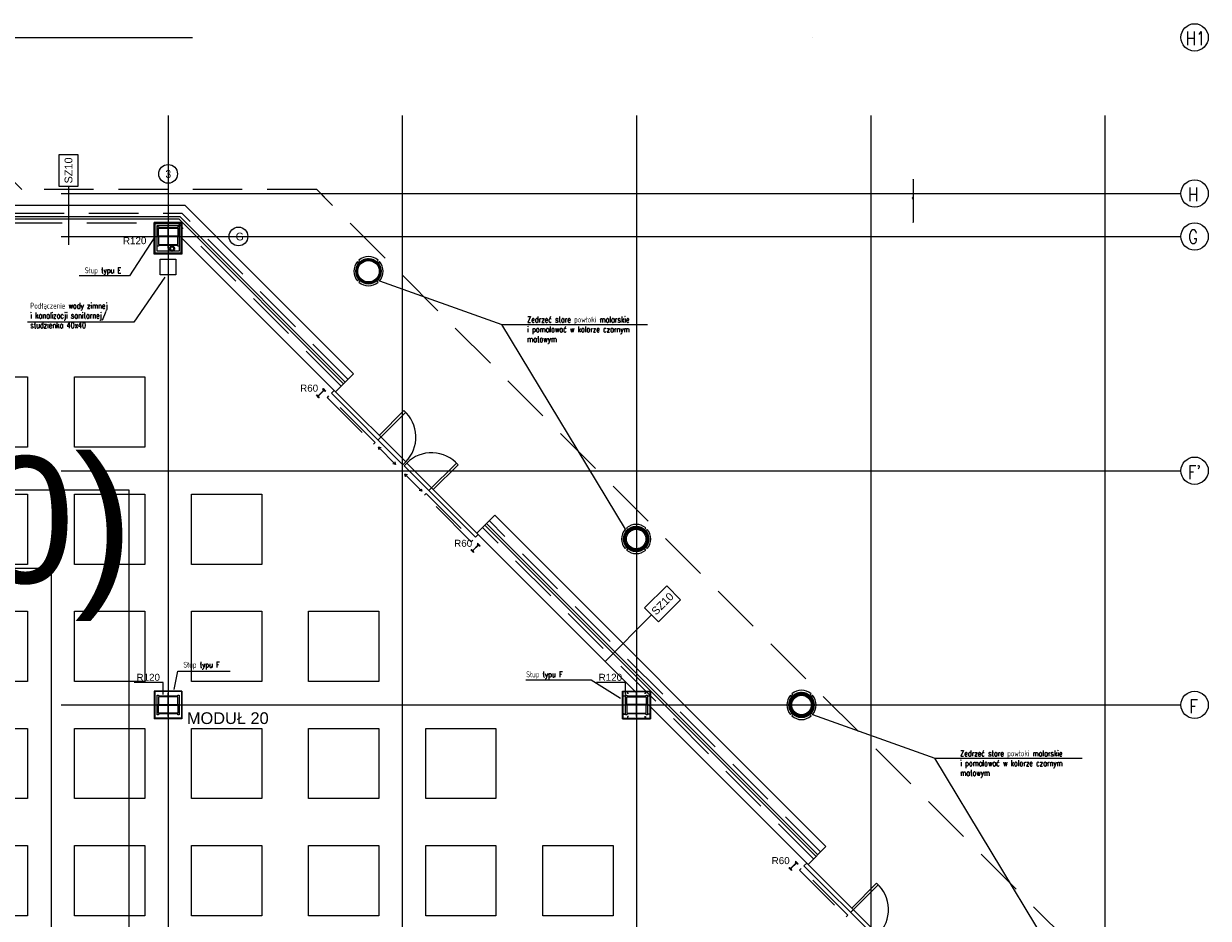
# Model space of a CAD drawing. Header units: centimetres. Extents: x -228435 to 111511, y -89367 to 428125.
# Tile 177 of 219: x -14240 to 16110, y 59534 to 82450. Entities that reach past the tile are written whole.
import ezdxf
from ezdxf.enums import TextEntityAlignment as Align

# ---------------------------------------------------------------- set-up
doc = ezdxf.new("R2010")
doc.units = ezdxf.units.CM
doc.header["$LTSCALE"] = 50
doc.header["$PDMODE"] = 35
doc.header["$PDSIZE"] = 0.1
for name, pattern in [('DASHDOT2', [12.7, 6.35, -3.175, 0, -3.175]), ('HIDDEN', [9.525, 6.35, -3.175]), ('HIDDENX2', [19.05, 12.7, -6.35]), ('Kondygnacja +0$0$HIDDEN', [9.525, 6.35, -3.175])]:
    doc.linetypes.add(name, pattern=pattern)
doc.layers.get('0').update_dxf_attribs({"color": 8})
doc.layers.get('DEFPOINTS').update_dxf_attribs({"color": 8})
for name, color, linetype in [('ARCH_GK', 8, 'Continuous'), ('ARCH_INFO OSIE', 8, 'DASHDOT2'), ('ARCH_INFO_ODPORNOŚĆ OGNIOWA', 8, 'Continuous'), ('ARCH_INFO_OPISY', 8, 'Continuous'), ('ARCH_INFO_OPISY_MODUŁY', 8, 'Continuous'), ('ARCH_INFO_OPISY_PRZEGRODY_IST', 8, 'Continuous'), ('ARCH_INFO_OSIE_IST', 8, 'DASHDOT2'), ('ARCH_INFO_OSIE_OPISY_IST', 8, 'Continuous'), ('ARCH_NIEWIDOK_IST', 8, 'HIDDEN'), ('ARCH_PROFILE', 8, 'Continuous'), ('ARCH_STAL_IST', 8, 'Continuous'), ('ARCH_WIDOK_INNE_IST', 8, 'Continuous'), ('ARCH_WIDOK_IST', 8, 'Continuous'), ('ARCH_WYKŁADZINA', 8, 'Continuous'), ('ARCH_ŚLUSARKA_DRZWI', 8, 'Continuous'), ('ARCH_ŚLUSARKA_OKNA_IST', 8, 'Continuous'), ('bgde-tekst', 7, 'Continuous'), ('Kondygnacja +0$0$ARCH_GK', 8, 'Continuous'), ('Kondygnacja +0$0$ARCH_INFO_ODPORNOŚĆ OGNIOWA', 8, 'Continuous'), ('Kondygnacja +0$0$ARCH_INFO_OPISY_PRZEGRODY_IST', 8, 'Continuous'), ('Kondygnacja +0$0$ARCH_NIEWIDOK_IST', 8, 'Kondygnacja +0$0$HIDDEN'), ('Kondygnacja +0$0$ARCH_PROFILE', 8, 'Continuous'), ('Kondygnacja +0$0$ARCH_STAL_IST', 8, 'Continuous'), ('Kondygnacja +0$0$ARCH_WIDOK_IST', 8, 'Continuous'), ('Kondygnacja +0$0$ARCH_ŚLUSARKA_OKNA_IST', 8, 'Continuous'), ('Osie rzutów$0$ARCH_INFO_OSIE_OPISY_IST', 8, 'Continuous')]:
    doc.layers.add(name, color=color, linetype=linetype)
for name, color, linetype, lineweight in [('ARCH_OTWORY_INSTALAC', 8, 'Continuous', 18), ('ARCH_SUFITY_PODWIESZANE', 8, 'HIDDENX2', 9), ('kondygnacja +1_5$0$ARCH_INFO_WYMIARY', 8, 'Continuous', 9)]:
    doc.layers.add(name, color=color, linetype=linetype, lineweight=lineweight)
doc.styles.add('Arial', font='ARIAL.TTF')
doc.styles.add('Kondygnacja +0$0$Arial', font='ARIAL.TTF')
doc.styles.add('Kondygnacja +0$0$Standard', font='txt')
doc.styles.add('kondygnacja +1_5$0$Romans', font='Romans.shx', dxfattribs={"width": 0.7})
doc.styles.add('ROMANS-250-CM', font='romans.shx', dxfattribs={"width": 0.8, "height": 50})
doc.styles.add('ROMANS-50-CM', font='romans.shx', dxfattribs={"width": 0.8, "height": 10})
doc.dimstyles.new('ISO-25', dxfattribs={"dimtxt": 2.5, "dimasz": 2.5, "dimexe": 1.25, "dimexo": 0.625, "dimtad": 1, "dimtxsty": 'Standard', "dimcen": 2.5, "dimadec": 0, "dimazin": 0, "dimtfac": 1, "dimtmove": 0, "dimatfit": 3, "dimfxl": 0, "dimarcsym": 0})
doc.dimstyles.new('Kondygnacja +0$0$ISO-25', dxfattribs={"dimtxt": 2.5, "dimasz": 2.5, "dimexe": 1.25, "dimexo": 0.625, "dimtad": 1, "dimtxsty": 'Kondygnacja +0$0$Standard', "dimcen": 2.5, "dimadec": 0, "dimazin": 0, "dimtfac": 1, "dimtmove": 0, "dimatfit": 3, "dimfxl": 0, "dimarcsym": 0})
doc.dimstyles.new('kondygnacja +1_5$0$Wymiary 1-100', dxfattribs={"dimtxt": 12, "dimasz": 10, "dimexe": 5, "dimexo": 0, "dimgap": 4, "dimtad": 1, "dimrnd": 0.5, "dimzin": 12, "dimdsep": 46, "dimtxsty": 'kondygnacja +1_5$0$Romans', "dimblk": 'kondygnacja +1_5$0$_Oblique', "dimcen": 10, "dimdle": 10, "dimclrt": 55, "dimazin": 0, "dimtfac": 1, "dimtmove": 1, "dimatfit": 3, "dimfxl": 0, "dimtolj": 1, "dimtzin": 0, "dimarcsym": 0})

# ---------------------------------------------------------------- blocks, each defined once
blk = doc.blocks.new('SU Lampy kwadratowe +0')
at = {"layer": 'ARCH_SUFITY_PODWIESZANE', "ltscale": 2.5}
for points in [[(10520, 11840), (10700, 11840), (10700, 11660), (10520, 11660)], [(10820, 11840), (11000, 11840), (11000, 11660), (10820, 11660)], [(10520, 11540), (10700, 11540), (10700, 11360), (10520, 11360)], [(10820, 11540), (11000, 11540), (11000, 11360), (10820, 11360)], [(11120, 11540), (11300, 11540), (11300, 11360), (11120, 11360)], [(10520, 11240), (10700, 11240), (10700, 11060), (10520, 11060)], [(10820, 11240), (11000, 11240), (11000, 11060), (10820, 11060)], [(11120, 11240), (11300, 11240), (11300, 11060), (11120, 11060)], [(11420, 11240), (11600, 11240), (11600, 11060), (11420, 11060)], [(10520, 10940), (10700, 10940), (10700, 10760), (10520, 10760)], [(10820, 10940), (11000, 10940), (11000, 10760), (10820, 10760)], [(11120, 10940), (11300, 10940), (11300, 10760), (11120, 10760)], [(11420, 10940), (11600, 10940), (11600, 10760), (11420, 10760)], [(11720, 10940), (11900, 10940), (11900, 10760), (11720, 10760)], [(10520, 10640), (10700, 10640), (10700, 10460), (10520, 10460)], [(10820, 10640), (11000, 10640), (11000, 10460), (10820, 10460)], [(11120, 10640), (11300, 10640), (11300, 10460), (11120, 10460)], [(11420, 10640), (11600, 10640), (11600, 10460), (11420, 10460)], [(11720, 10640), (11900, 10640), (11900, 10460), (11720, 10460)], [(12020, 10640), (12200, 10640), (12200, 10460), (12020, 10460)]]:
    blk.add_lwpolyline(points, close=True, dxfattribs=at)
blk = doc.blocks.new('słup ist')
at = {"layer": 'ARCH_STAL_IST'}
h = blk.add_hatch(dxfattribs=at)
h.set_pattern_fill('ANSI31', color=256, scale=0.5, style=0)
h.set_pattern_definition([(45, (-11573.3833, -12110.8807), (-1.12253202, 1.12253202), [])])
h.paths.add_polyline_path([(-32.5, 0, 1), (32.5, 0, 1)])
h.paths.add_polyline_path([(27.5, 0, -1), (-27.5, 0, -1)], flags=16)
for p, q in [((21.1, 24.7), (24.7, 28.2)), ((28.2, 24.7), (24.7, 21.1)), ((-24.7, -21.1), (-28.2, -24.7)), ((-21.1, -24.7), (-24.7, -28.2))]:
    blk.add_line(p, q, dxfattribs=at)
for points in [[(-28.2, 24.7), (-24.7, 21.1)], [(-24.7, 28.2), (-21.2, 24.7)], [(24.7, -28.2), (21.1, -24.7)], [(24.7, -21.1), (28.2, -24.7)]]:
    blk.add_lwpolyline(points, dxfattribs=at)
for radius in [32.5, 27.5]:
    blk.add_circle((0, 0), radius, dxfattribs=at)
for start, end in [(48.8226, 131.1774), (138.8226, 221.1774), (318.8226, 41.1774), (228.8226, 311.1774)]:
    blk.add_arc((0, 0), 37.5, start, end, dxfattribs=at)
blk = doc.blocks.new('Kondygnacja +0$0$_Dot')
at = {"color": 0, "linetype": 'ByBlock', "lineweight": -2}
blk.add_line((-0.5, 0), (-1, 0), dxfattribs=at)
at = {"color": 0, "linetype": 'ByBlock', "const_width": 0.5}
blk.add_lwpolyline([(-0.25, 0, 1), (0.25, 0, 1)], format="xyb", close=True, dxfattribs=at)
blk = doc.blocks.new('kondygnacja +1_5$0$_Oblique')
at = {"color": 0, "linetype": 'ByBlock', "lineweight": -2}
blk.add_line((-0.5, -0.5), (0.5, 0.5), dxfattribs=at)
blk = doc.blocks.new('*D1171')
at = {"layer": 'DEFPOINTS', "color": 0, "lineweight": 40}
for p in [(-34895, 78455, 6300), (8545, 77365), (8624, 77365, 6300)]:
    blk.add_point(p, dxfattribs=at)
at = {"layer": 'kondygnacja +1_5$0$ARCH_INFO_WYMIARY', "color": 0, "lineweight": -2}
for p, q in [((8537, 78455), (8550, 78455)), ((8545, 78465), (8545, 77355)), ((8540, 77365), (8540, 77365))]:
    blk.add_line(p, q, dxfattribs=at)
at = {"layer": 'kondygnacja +1_5$0$ARCH_INFO_WYMIARY', "color": 0, "lineweight": -2, "xscale": 10, "yscale": 10, "zscale": 10}
for p, rotation in [((8545, 78455), 90), ((8545, 77365), 270)]:
    blk.add_blockref('kondygnacja +1_5$0$_Oblique', p, dxfattribs=dict(at, rotation=rotation))
at = {"layer": 'kondygnacja +1_5$0$ARCH_INFO_WYMIARY', "color": 55, "insert": (8535, 77980), "char_height": 12, "attachment_point": 5, "rotation": 90, "style": 'kondygnacja +1_5$0$Romans'}
blk.add_mtext('\\A1;1090', dxfattribs=at)
blk = doc.blocks.new('*D1173')
at = {"layer": 'DEFPOINTS', "color": 0, "lineweight": 40}
for p in [(-35150, 78455), (8632, 78455, 6300), (-34820, 77617, 6300)]:
    blk.add_point(p, dxfattribs=at)
at = {"layer": 'kondygnacja +1_5$0$ARCH_INFO_WYMIARY', "color": 0, "lineweight": -2}
for p, q in [((-35143, 78455), (-35155, 78455)), ((-35150, 77607), (-35150, 78465)), ((-35155, 77617), (-35155, 77617))]:
    blk.add_line(p, q, dxfattribs=at)
at = {"layer": 'kondygnacja +1_5$0$ARCH_INFO_WYMIARY', "color": 0, "lineweight": -2, "xscale": 10, "yscale": 10, "zscale": 10}
for p, rotation in [((-35150, 78455), 90), ((-35150, 77617), 270)]:
    blk.add_blockref('kondygnacja +1_5$0$_Oblique', p, dxfattribs=dict(at, rotation=rotation))
at = {"layer": 'kondygnacja +1_5$0$ARCH_INFO_WYMIARY', "color": 55, "insert": (-35160, 78036), "char_height": 12, "attachment_point": 5, "rotation": 90, "style": 'kondygnacja +1_5$0$Romans'}
blk.add_mtext('\\A1;838', dxfattribs=at)
blk = doc.blocks.new('*D1177')
at = {"layer": 'DEFPOINTS', "color": 0, "lineweight": 40}
for p in [(-30971, 77500), (-31021, 77125), (9017, 77125, 6300)]:
    blk.add_point(p, dxfattribs=at)
at = {"layer": 'kondygnacja +1_5$0$ARCH_INFO_WYMIARY', "color": 0, "lineweight": -2}
for p, q in [((-31013, 77500), (-31026, 77500)), ((-31021, 77510), (-31021, 77115)), ((-31013, 77125), (-31026, 77125))]:
    blk.add_line(p, q, dxfattribs=at)
at = {"layer": 'kondygnacja +1_5$0$ARCH_INFO_WYMIARY', "color": 0, "lineweight": -2, "xscale": 10, "yscale": 10, "zscale": 10}
for p, rotation in [((-31021, 77500), 90), ((-31021, 77125), 270)]:
    blk.add_blockref('kondygnacja +1_5$0$_Oblique', p, dxfattribs=dict(at, rotation=rotation))
at = {"layer": 'kondygnacja +1_5$0$ARCH_INFO_WYMIARY', "color": 55, "insert": (-31031, 77313), "char_height": 12, "attachment_point": 5, "rotation": 90, "style": 'kondygnacja +1_5$0$Romans'}
blk.add_mtext('\\A1;375', dxfattribs=at)
blk = doc.blocks.new('Osie rzutów')
at = {"layer": 'ARCH_INFO_OSIE_IST', "ltscale": 10}
for p, q in [((7947.4, 12710), (13655, 12710)), ((11060, 12510), (11060, 4623.3)), ((11660, 12510), (11660, 4623.3)), ((12260, 12510), (12260, 4623.3)), ((12860, 12510), (12860, 4623.3)), ((13460, 12510), (13460, 4623.3)), ((4436, 12310), (13655, 12310)), ((11060, 12170), (11060, 12230)), ((4436, 12200), (13655, 12200)), ((11090, 12200), (11030, 12200)), ((4436, 11600), (13655, 11600)), ((11060, 10970), (11060, 11030)), ((12260, 10970), (12260, 11030)), ((4436, 11000), (13655, 11000)), ((11090, 11000), (11030, 11000)), ((12290, 11000), (12230, 11000))]:
    blk.add_line(p, q, dxfattribs=at)
at = {"layer": 'ARCH_INFO_OSIE_OPISY_IST'}
for centre in [(13690, 12710), (13690, 12310), (13690, 12200), (13690, 11600), (13690, 11000)]:
    blk.add_circle(centre, 35, dxfattribs=at)
at = {"layer": 'ARCH_INFO_OSIE_OPISY_IST', "style": 'ROMANS-250-CM', "width": 0.8}
blk.add_text('H1', height=35, dxfattribs=at).set_placement((13692.2, 12707.3), align=Align.MIDDLE_CENTER)
for s, p in [('H', (13672.8, 12290.2)), ('G', (13673.4, 12181.6)), ("F'", (13672.5, 11578.7)), ('F', (13676.7, 10978.7))]:
    blk.add_text(s, height=35, dxfattribs=at).set_placement(p)

msp = doc.modelspace()

# ---------------------------------------------------------------- linework, layer by layer
at = {"layer": 'ARCH_GK', "elevation": 630}
for points in [[(-10185, 77355), (-10895, 77355)], [(-10895, 77355), (-10895, 76645)], [(-10185, 77342.5), (-10895, 77342.5)], [(-10882.5, 77342.5), (-10882.5, 76645)], [(-10197.5, 77342.5), (-10197.5, 76645)], [(-10185, 77355), (-10185, 76645)], [(1105, 64950), (1105, 65355)], [(1105, 65355), (1815, 65355), (1815, 64645)], [(1105, 65342.5), (1802.5, 65342.5), (1802.5, 64657.5)], [(1117.5, 64950), (1117.5, 65342.5)], [(1105, 64645), (1105, 64950)], [(1117.5, 64645), (1117.5, 64950)], [(1117.5, 64657.5), (1510, 64657.5)], [(1510, 64657.5), (1815, 64657.5)], [(1105, 64645), (1510, 64645)], [(1510, 64645), (1815, 64645)]]:
    msp.add_lwpolyline(points, dxfattribs=at)
for points in [[(-10895, 77355), (-10185, 77355), (-10185, 76545), (-10895, 76545)], [(-10882.5, 77342.5), (-10197.5, 77342.5), (-10197.5, 76557.5), (-10882.5, 76557.5)], [(-10870, 77330), (-10210, 77330), (-10210, 76570), (-10870, 76570)], [(-10820, 77280), (-10260, 77280), (-10260, 76620), (-10820, 76620)]]:
    msp.add_lwpolyline(points, close=True, dxfattribs=at)
at = {"layer": 'ARCH_INFO OSIE', "linetype": 'ByBlock'}
for centre in [(-10540, 78602.57548, -12270), (-8737.9729, 77000, 630)]:
    msp.add_circle(centre, 240.01395, dxfattribs=at)
at = {"layer": 'ARCH_INFO_OPISY_PRZEGRODY_IST', "elevation": 630}
for points in [[(-13091.47451, 78290.78751), (-12841.47451, 78290.78751), (-12841.47451, 79090.78751), (-13341.47451, 79090.78751), (-13341.47451, 78290.78751), (-13091.47451, 78290.78751), (-13091.47451, 76787.85786)], [(1844.77929, 67306.36963), (2021.55599, 67129.59293), (2587.24141, 67695.27836), (2233.68802, 68048.83175), (1668.00259, 67483.14632), (1844.77929, 67306.36963), (654.76832, 66116.35866)]]:
    msp.add_lwpolyline(points, dxfattribs=at)
at = {"layer": 'ARCH_NIEWIDOK_IST', "ltscale": 4}
for p, q in [((-18285, 77600, 630), (-10192.47691, 77600, 630)), ((-5933.27414, 73340.79722, 630), (-10192.47691, 77600, 630)), ((-18335, 77350, 630), (-10296.0303, 77350, 630)), ((-6109.158, 73163.12769, 630), (-10296.0303, 77350, 630)), ((5996.6645, 61057.3052, 630), (-2488.7251, 69542.6948, 630)), ((6172.54836, 61234.97473, 630), (-2312.84124, 69720.36433, 630))]:
    msp.add_line(p, q, dxfattribs=at)
at = {"layer": 'ARCH_NIEWIDOK_IST', "ltscale": 4, "elevation": 630}
for points in [[(-6426.61869, 72914.90297), (-6469.0451, 72872.47656), (-5274.03464, 71677.4661), (-5231.60823, 71719.89251)], [(-2735.5213, 69223.80557), (-2777.9477, 69181.37916), (-3972.95816, 70376.38962), (-3930.53176, 70418.81603)], [(5679.2038, 60809.08047), (5636.77739, 60766.65407), (6831.78785, 59571.6436), (6874.21426, 59614.07001)]]:
    msp.add_lwpolyline(points, close=True, dxfattribs=at)
at = {"layer": 'ARCH_OTWORY_INSTALAC', "elevation": -5670}
msp.add_lwpolyline([(-10744.41626, 76019.60787), (-10744.41626, 76419.60787), (-10344.41626, 76419.60787), (-10344.41626, 76019.60787)], close=True, dxfattribs=at)
at = {"layer": 'ARCH_PROFILE', "elevation": 630}
for points in [[(1252.5, 65292.5), (1227.5, 65292.5), (1227.5, 65342.5), (1252.5, 65342.5)], [(1667.5, 65342.5), (1692.5, 65342.5), (1692.5, 65292.5), (1667.5, 65292.5)], [(1117.5, 65207.5), (1117.5, 65232.5), (1167.5, 65232.5), (1167.5, 65207.5)], [(1752.5, 65207.5), (1752.5, 65232.5), (1802.5, 65232.5), (1802.5, 65207.5)], [(1117.5, 64792.5), (1117.5, 64767.5), (1167.5, 64767.5), (1167.5, 64792.5)], [(1252.5, 64707.5), (1227.5, 64707.5), (1227.5, 64657.5), (1252.5, 64657.5)], [(1667.5, 64707.5), (1692.5, 64707.5), (1692.5, 64657.5), (1667.5, 64657.5)], [(1802.5, 64792.5), (1802.5, 64767.5), (1752.5, 64767.5), (1752.5, 64792.5)]]:
    msp.add_lwpolyline(points, dxfattribs=at)
at = {"layer": 'ARCH_STAL_IST'}
for p, q in [((-6740.27078, 72931.5702, 630), (-6737.58377, 72934.25721, 630)), ((-6676.63117, 72867.93059, 630), (-6740.27078, 72931.5702, 630)), ((-6740.27078, 72931.5702, 630), (-6676.63117, 72867.93059, 630)), ((-6703.10235, 72916.69557, 630), (-6726.97717, 72934.25721, 630)), ((-6555.69052, 73057.74344, 630), (-6696.73839, 72916.69557, 630)), ((-6550.45793, 73052.51085, 630), (-6691.5058, 72911.46298, 630)), ((-6691.5058, 72905.09901, 630), (-6673.94416, 72881.2242, 630)), ((-6673.94416, 72870.6176, 630), (-6676.63117, 72867.93059, 630)), ((-6676.63117, 72867.93059, 630), (-6673.94416, 72870.6176, 630)), ((-6570.56515, 73101.27583, 630), (-6573.25216, 73098.58882, 630)), ((-6555.69052, 73064.1074, 630), (-6573.25216, 73087.98222, 630)), ((-6506.92554, 73037.63622, 630), (-6570.56515, 73101.27583, 630)), ((-6570.56515, 73101.27583, 630), (-6506.92554, 73037.63622, 630)), ((-6544.09396, 73052.51085, 630), (-6520.21915, 73034.94921, 630)), ((-6509.61254, 73034.94921, 630), (-6506.92554, 73037.63622, 630)), ((-6506.92554, 73037.63622, 630), (-6509.61254, 73034.94921, 630)), ((-2780.4223, 68971.72172, 630), (-2777.73529, 68974.40873, 630)), ((-2716.78269, 68908.08211, 630), (-2780.4223, 68971.72172, 630)), ((-2780.4223, 68971.72172, 630), (-2716.78269, 68908.08211, 630)), ((-2743.25387, 68956.84709, 630), (-2767.12869, 68974.40873, 630)), ((-2595.84204, 69097.89496, 630), (-2736.88991, 68956.84709, 630)), ((-2590.60945, 69092.66237, 630), (-2731.65732, 68951.6145, 630)), ((-2731.65732, 68945.25054, 630), (-2714.09568, 68921.37572, 630)), ((-2714.09568, 68910.76912, 630), (-2716.78269, 68908.08211, 630)), ((-2716.78269, 68908.08211, 630), (-2714.09568, 68910.76912, 630)), ((-2610.71667, 69141.42735, 630), (-2613.40368, 69138.74034, 630)), ((-2595.84204, 69104.25892, 630), (-2613.40368, 69128.13374, 630)), ((-2547.07706, 69077.78774, 630), (-2610.71667, 69141.42735, 630)), ((-2610.71667, 69141.42735, 630), (-2547.07706, 69077.78774, 630)), ((-2584.24548, 69092.66237, 630), (-2560.37067, 69075.10073, 630)), ((-2549.76407, 69075.10073, 630), (-2547.07706, 69077.78774, 630)), ((-2547.07706, 69077.78774, 630), (-2549.76407, 69075.10073, 630)), ((5365.55172, 60825.74771, 630), (5368.23872, 60828.43471, 630)), ((5429.19133, 60762.1081, 630), (5365.55172, 60825.74771, 630)), ((5365.55172, 60825.74771, 630), (5429.19133, 60762.1081, 630)), ((5402.72014, 60810.87307, 630), (5378.84532, 60828.43471, 630)), ((5550.13198, 60951.92095, 630), (5409.0841, 60810.87307, 630)), ((5555.36457, 60946.68836, 630), (5414.31669, 60805.64048, 630)), ((5414.31669, 60799.27652, 630), (5431.87833, 60775.4017, 630)), ((5431.87833, 60764.7951, 630), (5429.19133, 60762.1081, 630)), ((5429.19133, 60762.1081, 630), (5431.87833, 60764.7951, 630)), ((5535.25734, 60995.45333, 630), (5532.57034, 60992.76633, 630)), ((5550.13198, 60958.28491, 630), (5532.57034, 60982.15973, 630)), ((5598.89696, 60931.81372, 630), (5535.25734, 60995.45333, 630)), ((5535.25734, 60995.45333, 630), (5598.89696, 60931.81372, 630)), ((5561.72853, 60946.68836, 630), (5585.60335, 60929.12672, 630)), ((5596.20995, 60929.12672, 630), (5598.89696, 60931.81372, 630)), ((5598.89696, 60931.81372, 630), (5596.20995, 60929.12672, 630))]:
    msp.add_line(p, q, dxfattribs=at)
at = {"layer": 'ARCH_STAL_IST', "elevation": 630}
for points in [[(-10820, 76750), (-10820, 77250), (-10790, 77250), (-10790, 77230), (-10290, 77230), (-10290, 77250), (-10260, 77250), (-10260, 76750), (-10290, 76750), (-10290, 76770), (-10790, 76770), (-10790, 76750)], [(-10290, 77010), (-10790, 77010), (-10790, 77210), (-10290, 77210)], [(-10790, 76790), (-10290, 76790), (-10290, 76990), (-10790, 76990)], [(1180, 64750), (1180, 65250), (1210, 65250), (1210, 65230), (1710, 65230), (1710, 65250), (1740, 65250), (1740, 64750), (1710, 64750), (1710, 64770), (1210, 64770), (1210, 64750)], [(1710, 65010), (1210, 65010), (1210, 65210), (1710, 65210)], [(1210, 64790), (1710, 64790), (1710, 64990), (1210, 64990)]]:
    msp.add_lwpolyline(points, close=True, dxfattribs=at)
at = {"layer": 'ARCH_STAL_IST'}
for centre, radius, start, end in [((-6732.28047, 72928.9539, 630), 7.5, 45, 135), ((-6699.92037, 72919.87755, 630), 4.5, 225, 315), ((-6688.32382, 72908.281, 630), 4.5, 135, 225), ((-6679.24746, 72875.9209, 630), 7.5, 315, 45), ((-6679.24746, 72875.9209, 630), 7.5, 315, 45), ((-6567.94885, 73093.28552, 630), 7.5, 135, 225), ((-6558.8725, 73060.92542, 630), 4.5, 315, 45), ((-6547.27594, 73049.32887, 630), 4.5, 45, 135), ((-6514.91585, 73040.25251, 630), 7.5, 225, 315), ((-6514.91585, 73040.25251, 630), 7.5, 225, 315), ((-2772.43199, 68969.10543, 630), 7.5, 45, 135), ((-2740.07189, 68960.02907, 630), 4.5, 225, 315), ((-2728.47534, 68948.43252, 630), 4.5, 135, 225), ((-2719.39898, 68916.07242, 630), 7.5, 315, 45), ((-2719.39898, 68916.07242, 630), 7.5, 315, 45), ((-2608.10037, 69133.43704, 630), 7.5, 135, 225), ((-2599.02402, 69101.07694, 630), 4.5, 315, 45), ((-2587.42747, 69089.48039, 630), 4.5, 45, 135), ((-2555.06737, 69080.40403, 630), 7.5, 225, 315), ((-2555.06737, 69080.40403, 630), 7.5, 225, 315), ((5373.54202, 60823.13141, 630), 7.5, 45, 135), ((5405.90212, 60814.05505, 630), 4.5, 225, 315), ((5417.49867, 60802.4585, 630), 4.5, 135, 225), ((5426.57503, 60770.0984, 630), 7.5, 315, 45), ((5426.57503, 60770.0984, 630), 7.5, 315, 45), ((5537.87364, 60987.46303, 630), 7.5, 135, 225), ((5546.95, 60955.10293, 630), 4.5, 315, 45), ((5558.54655, 60943.50638, 630), 4.5, 45, 135), ((5590.90665, 60934.43002, 630), 7.5, 225, 315), ((5590.90665, 60934.43002, 630), 7.5, 225, 315)]:
    msp.add_arc(centre, radius, start, end, dxfattribs=at)
at = {"layer": 'ARCH_WIDOK_INNE_IST', "linetype": 'HIDDEN', "ltscale": 4}
msp.add_line((13880, 57586.31601, 630), (-6733.68399, 78200, 630), dxfattribs=at)
at = {"layer": 'ARCH_WIDOK_INNE_IST', "linetype": 'HIDDEN', "ltscale": 4, "elevation": 630}
msp.add_lwpolyline([(-6458.68399, 77925), (-6733.68399, 78200), (-14285, 78200), (-15285, 79200), (-16285, 78200), (-16285, 77650)], dxfattribs=at)
at = {"layer": 'ARCH_WIDOK_IST'}
for p, q in [((-18285, 77800, 630), (-10109.6342, 77800, 630)), ((-5792.56705, 73482.93285, 630), (-10109.6342, 77800, 630)), ((-6249.86509, 73020.99207, 630), (-10185, 76956.12698, 630)), ((-6249.86509, 73020.99207, 630), (-5792.56705, 73482.93285, 630)), ((-6285.19734, 73056.32432, 630), (-6355.90802, 72985.61364, 630)), ((-6355.90802, 72985.61364, 630), (-4524.50145, 71154.20708, 630)), ((-4453.79078, 71224.91776, 630), (-6285.19734, 73056.32432, 630)), ((-4524.50145, 71154.20708, 630), (-4453.79078, 71224.91776, 630)), ((-4453.79078, 71224.91776, 630), (-4524.50145, 71154.20708, 630)), ((-4425.5065, 71196.63349, 630), (-4496.21718, 71125.92281, 630)), ((-2664.81062, 69294.51625, 630), (-4496.21718, 71125.92281, 630)), ((-4425.5065, 71196.63349, 630), (-2594.09994, 69365.22692, 630)), ((-2629.43219, 69400.55918, 630), (-2172.13415, 69862.49995, 630)), ((6313.25545, 61377.11035, 630), (-2172.13415, 69862.49995, 630)), ((-2594.09994, 69365.22692, 630), (-2664.81062, 69294.51625, 630)), ((1471.12698, 65300, 630), (-2629.43219, 69400.55918, 630)), ((5855.95741, 60915.16958, 630), (1760, 65011.12698, 630)), ((5855.95741, 60915.16958, 630), (6313.25545, 61377.11035, 630)), ((5820.62516, 60950.50183, 630), (5749.91448, 60879.79115, 630)), ((5749.91448, 60879.79115, 630), (7581.32104, 59048.38459, 630)), ((7652.03172, 59119.09526, 630), (5820.62516, 60950.50183, 630))]:
    msp.add_line(p, q, dxfattribs=at)
at = {"layer": 'ARCH_WIDOK_IST', "elevation": 630}
for points in [[(-4497.63297, 72538.72058), (-5132.61329, 71903.74027)], [(-4453.79078, 72497.70997), (-5160.89756, 71790.60318)], [(-5151.7751, 71602.50008), (-4712.50442, 71160.343), (-4780.59526, 71177.61158)], [(-5134.50652, 71534.40923), (-5151.7751, 71602.50008)], [(-5083.68426, 71585.23149), (-5151.7751, 71602.50008)], [(-4729.77301, 71228.43384), (-4712.50442, 71160.343)], [(-3152.7143, 71196.63349), (-3859.82108, 70489.52671)], [(-3111.70368, 71152.79129), (-3746.68399, 70517.81098)], [(-4476.01249, 70913.45952), (-4036.74181, 70471.30245), (-4104.83265, 70488.57103)], [(-4458.7439, 70845.36868), (-4476.01249, 70913.45952)], [(-4407.92164, 70896.19094), (-4476.01249, 70913.45952)], [(-4054.01039, 70539.39329), (-4036.74181, 70471.30245)], [(7608.18952, 60432.89809), (6973.20921, 59797.91777)], [(7652.03172, 60391.88747), (6944.92494, 59684.78069)]]:
    msp.add_lwpolyline(points, dxfattribs=at)
at = {"layer": 'ARCH_WIDOK_IST'}
for centre, start, end in [((-5090.18688, 71861.31386, 630), 315, 48.822553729), ((-3789.1104, 70560.23738, 630), 41.177446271, 135), ((7015.63562, 59755.49137, 630), 315, 48.822553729)]:
    msp.add_arc(centre, 900, start, end, dxfattribs=at)
at = {"layer": 'ARCH_WYKŁADZINA', "linetype": 'Continuous', "lineweight": -3}
for p, q in [((-11540, 70500, 630), (-39540, 70500, 630)), ((-11540, 17000, 630), (-11540, 70500, 630)), ((-19540, 68500, 630), (-13540, 68500, 630)), ((-13540, 68500, 630), (-13540, 19000, 630))]:
    msp.add_line(p, q, dxfattribs=at)
at = {"layer": 'ARCH_ŚLUSARKA_DRZWI', "lineweight": 40}
msp.add_circle((-10439.26224, 76690, -12270), 55, dxfattribs=at)
at = {"layer": 'ARCH_ŚLUSARKA_OKNA_IST'}
for p, q in [((-10233.89827, 77500, 630), (-18335, 77500, 630)), ((-10258.75108, 77440, 630), (-18335, 77440, 630)), ((-6045.83981, 73227.08873, 630), (-10258.75108, 77440, 630)), ((-6003.62768, 73269.72941, 630), (-10233.89827, 77500, 630)), ((6059.98269, 61121.26623, 630), (-2425.40691, 69606.65583, 630)), ((6102.19481, 61163.90692, 630), (-2383.19479, 69649.29652, 630))]:
    msp.add_line(p, q, dxfattribs=at)
at = {"layer": 'Kondygnacja +0$0$ARCH_GK', "elevation": 630}
for points in [[(-10895, 65355), (-10895, 64645)], [(-10185, 65355), (-10895, 65355)], [(-10197.5, 65342.5), (-10895, 65342.5)], [(-10882.5, 65342.5), (-10882.5, 64645)], [(-10197.5, 65355), (-10197.5, 64950)], [(-10185, 65355), (-10185, 64950)], [(1105, 64950), (1105, 65355)], [(1105, 65355), (1815, 65355), (1815, 64645)], [(1105, 65342.5), (1802.5, 65342.5), (1802.5, 64657.5)], [(1117.5, 64950), (1117.5, 65342.5)], [(-10197.5, 64950), (-10197.5, 64657.5)], [(-10185, 64950), (-10185, 64645)], [(1105, 64645), (1105, 64950)], [(1117.5, 64645), (1117.5, 64950)], [(-10490, 64657.5), (-10882.5, 64657.5)], [(-10185, 64657.5), (-10490, 64657.5)], [(1117.5, 64657.5), (1510, 64657.5)], [(1510, 64657.5), (1815, 64657.5)], [(-10490, 64645), (-10895, 64645)], [(-10185, 64645), (-10490, 64645)], [(1105, 64645), (1510, 64645)], [(1510, 64645), (1815, 64645)]]:
    msp.add_lwpolyline(points, dxfattribs=at)
at = {"layer": 'Kondygnacja +0$0$ARCH_INFO_OPISY_PRZEGRODY_IST', "elevation": 630}
msp.add_lwpolyline([(1844.77929, 67306.36963), (2021.55599, 67129.59293), (2587.24141, 67695.27836), (2233.68802, 68048.83175), (1668.00259, 67483.14632), (1844.77929, 67306.36963), (654.76832, 66116.35866)], dxfattribs=at)
at = {"layer": 'Kondygnacja +0$0$ARCH_NIEWIDOK_IST', "ltscale": 4}
for p, q in [((5996.6645, 61057.3052, 630), (-2488.7251, 69542.6948, 630)), ((6172.54836, 61234.97473, 630), (-2312.84124, 69720.36433, 630))]:
    msp.add_line(p, q, dxfattribs=at)
at = {"layer": 'Kondygnacja +0$0$ARCH_PROFILE', "elevation": 630}
for points in [[(1252.5, 65292.5), (1227.5, 65292.5), (1227.5, 65342.5), (1252.5, 65342.5)], [(1667.5, 65342.5), (1692.5, 65342.5), (1692.5, 65292.5), (1667.5, 65292.5)], [(1117.5, 65207.5), (1117.5, 65232.5), (1167.5, 65232.5), (1167.5, 65207.5)], [(1752.5, 65207.5), (1752.5, 65232.5), (1802.5, 65232.5), (1802.5, 65207.5)], [(1117.5, 64792.5), (1117.5, 64767.5), (1167.5, 64767.5), (1167.5, 64792.5)], [(1252.5, 64707.5), (1227.5, 64707.5), (1227.5, 64657.5), (1252.5, 64657.5)], [(1667.5, 64707.5), (1692.5, 64707.5), (1692.5, 64657.5), (1667.5, 64657.5)], [(1802.5, 64792.5), (1802.5, 64767.5), (1752.5, 64767.5), (1752.5, 64792.5)]]:
    msp.add_lwpolyline(points, dxfattribs=at)
at = {"layer": 'Kondygnacja +0$0$ARCH_STAL_IST'}
for p, q in [((-2780.4223, 68971.72172, 630), (-2777.73529, 68974.40873, 630)), ((-2716.78269, 68908.08211, 630), (-2780.4223, 68971.72172, 630)), ((-2780.4223, 68971.72172, 630), (-2716.78269, 68908.08211, 630)), ((-2743.25387, 68956.84709, 630), (-2767.12869, 68974.40873, 630)), ((-2595.84204, 69097.89496, 630), (-2736.88991, 68956.84709, 630)), ((-2590.60945, 69092.66237, 630), (-2731.65732, 68951.6145, 630)), ((-2731.65732, 68945.25054, 630), (-2714.09568, 68921.37572, 630)), ((-2714.09568, 68910.76912, 630), (-2716.78269, 68908.08211, 630)), ((-2716.78269, 68908.08211, 630), (-2714.09568, 68910.76912, 630)), ((-2610.71667, 69141.42735, 630), (-2613.40368, 69138.74034, 630)), ((-2595.84204, 69104.25892, 630), (-2613.40368, 69128.13374, 630)), ((-2547.07706, 69077.78774, 630), (-2610.71667, 69141.42735, 630)), ((-2610.71667, 69141.42735, 630), (-2547.07706, 69077.78774, 630)), ((-2584.24548, 69092.66237, 630), (-2560.37067, 69075.10073, 630)), ((-2549.76407, 69075.10073, 630), (-2547.07706, 69077.78774, 630)), ((-2547.07706, 69077.78774, 630), (-2549.76407, 69075.10073, 630)), ((5365.55172, 60825.74771, 630), (5368.23872, 60828.43471, 630)), ((5429.19133, 60762.1081, 630), (5365.55172, 60825.74771, 630)), ((5365.55172, 60825.74771, 630), (5429.19133, 60762.1081, 630)), ((5402.72014, 60810.87307, 630), (5378.84532, 60828.43471, 630)), ((5550.13198, 60951.92095, 630), (5409.0841, 60810.87307, 630)), ((5555.36457, 60946.68836, 630), (5414.31669, 60805.64048, 630)), ((5414.31669, 60799.27652, 630), (5431.87833, 60775.4017, 630)), ((5431.87833, 60764.7951, 630), (5429.19133, 60762.1081, 630)), ((5429.19133, 60762.1081, 630), (5431.87833, 60764.7951, 630)), ((5535.25734, 60995.45333, 630), (5532.57034, 60992.76633, 630)), ((5550.13198, 60958.28491, 630), (5532.57034, 60982.15973, 630)), ((5598.89696, 60931.81372, 630), (5535.25734, 60995.45333, 630)), ((5535.25734, 60995.45333, 630), (5598.89696, 60931.81372, 630)), ((5561.72853, 60946.68836, 630), (5585.60335, 60929.12672, 630)), ((5596.20995, 60929.12672, 630), (5598.89696, 60931.81372, 630)), ((5598.89696, 60931.81372, 630), (5596.20995, 60929.12672, 630))]:
    msp.add_line(p, q, dxfattribs=at)
at = {"layer": 'Kondygnacja +0$0$ARCH_STAL_IST', "elevation": 630}
for points in [[(-10260, 65250), (-10260, 64750), (-10290, 64750), (-10290, 64770), (-10790, 64770), (-10790, 64750), (-10820, 64750), (-10820, 65250), (-10790, 65250), (-10790, 65230), (-10290, 65230), (-10290, 65250)], [(-10290, 65210), (-10790, 65210), (-10790, 65010), (-10290, 65010)], [(-10790, 64990), (-10290, 64990), (-10290, 64790), (-10790, 64790)], [(1180, 64750), (1180, 65250), (1210, 65250), (1210, 65230), (1710, 65230), (1710, 65250), (1740, 65250), (1740, 64750), (1710, 64750), (1710, 64770), (1210, 64770), (1210, 64750)], [(1710, 65010), (1210, 65010), (1210, 65210), (1710, 65210)], [(1210, 64790), (1710, 64790), (1710, 64990), (1210, 64990)]]:
    msp.add_lwpolyline(points, close=True, dxfattribs=at)
at = {"layer": 'Kondygnacja +0$0$ARCH_STAL_IST'}
for centre in [(1452.79944, 69249.84125, 630), (5688.31951, 65000, 630)]:
    msp.add_circle(centre, 250, dxfattribs=at)
for centre, radius, start, end in [((-2772.43199, 68969.10543, 630), 7.5, 45, 135), ((-2740.07189, 68960.02907, 630), 4.5, 225, 315), ((-2728.47534, 68948.43252, 630), 4.5, 135, 225), ((-2719.39898, 68916.07242, 630), 7.5, 315, 45), ((-2719.39898, 68916.07242, 630), 7.5, 315, 45), ((-2608.10037, 69133.43704, 630), 7.5, 135, 225), ((-2599.02402, 69101.07694, 630), 4.5, 315, 45), ((-2587.42747, 69089.48039, 630), 4.5, 45, 135), ((-2555.06737, 69080.40403, 630), 7.5, 225, 315), ((-2555.06737, 69080.40403, 630), 7.5, 225, 315), ((5373.54202, 60823.13141, 630), 7.5, 45, 135), ((5405.90212, 60814.05505, 630), 4.5, 225, 315), ((5417.49867, 60802.4585, 630), 4.5, 135, 225), ((5426.57503, 60770.0984, 630), 7.5, 315, 45), ((5426.57503, 60770.0984, 630), 7.5, 315, 45), ((5537.87364, 60987.46303, 630), 7.5, 135, 225), ((5546.95, 60955.10293, 630), 4.5, 315, 45), ((5558.54655, 60943.50638, 630), 4.5, 45, 135), ((5590.90665, 60934.43002, 630), 7.5, 225, 315), ((5590.90665, 60934.43002, 630), 7.5, 225, 315)]:
    msp.add_arc(centre, radius, start, end, dxfattribs=at)
at = {"layer": 'Kondygnacja +0$0$ARCH_WIDOK_IST'}
for p, q in [((-4524.50145, 71154.20708, 630), (-4453.79078, 71224.91776, 630)), ((-4453.79078, 71224.91776, 630), (-4524.50145, 71154.20708, 630)), ((-4425.5065, 71196.63349, 630), (-4496.21718, 71125.92281, 630)), ((-2664.81062, 69294.51625, 630), (-4496.21718, 71125.92281, 630)), ((-4425.5065, 71196.63349, 630), (-2594.09994, 69365.22692, 630)), ((-2629.43219, 69400.55918, 630), (-2172.13415, 69862.49995, 630)), ((6313.25545, 61377.11035, 630), (-2172.13415, 69862.49995, 630)), ((-2594.09994, 69365.22692, 630), (-2664.81062, 69294.51625, 630)), ((1471.12698, 65300, 630), (-2629.43219, 69400.55918, 630)), ((5855.95741, 60915.16958, 630), (1760, 65011.12698, 630)), ((5855.95741, 60915.16958, 630), (6313.25545, 61377.11035, 630)), ((5820.62516, 60950.50183, 630), (5749.91448, 60879.79115, 630)), ((5749.91448, 60879.79115, 630), (7581.32104, 59048.38459, 630)), ((7652.03172, 59119.09526, 630), (5820.62516, 60950.50183, 630))]:
    msp.add_line(p, q, dxfattribs=at)
at = {"layer": 'Kondygnacja +0$0$ARCH_ŚLUSARKA_OKNA_IST'}
for p, q in [((6059.98269, 61121.26623, 630), (-2425.40691, 69606.65583, 630)), ((6102.19481, 61163.90692, 630), (-2383.19479, 69649.29652, 630))]:
    msp.add_line(p, q, dxfattribs=at)

# ---------------------------------------------------------------- block references
at = {"layer": 'ARCH_STAL_IST', "xscale": 10, "yscale": 10, "zscale": 10}
for p in [(-5406.16659, 76108.80728, 630), (1452.79944, 69249.84125, 630), (5688.31951, 65000, 630)]:
    msp.add_blockref('słup ist', p, dxfattribs=at)
at = {"layer": 'ARCH_SUFITY_PODWIESZANE', "ltscale": 2.5, "xscale": 10, "yscale": 10, "zscale": 10}
msp.add_blockref('SU Lampy kwadratowe +0', (-121140, -45000, -5670), dxfattribs=at)
at = {"layer": 'Osie rzutów$0$ARCH_INFO_OSIE_OPISY_IST', "xscale": 10, "yscale": 10, "zscale": 10}
msp.add_blockref('Osie rzutów', (-121140, -45000, 630), dxfattribs=at)

# ---------------------------------------------------------------- texts
at = {"layer": 'ARCH_INFO OSIE', "char_height": 200, "width": 99.4681972, "attachment_point": 1}
for s, insert in [('3', (-10610.34847, 78701.00608, -18570)), ('G', (-8808.32137, 77098.4306, -5670))]:
    msp.add_mtext(s, dxfattribs=dict(at, insert=insert))
at = {"layer": 'ARCH_INFO_ODPORNOŚĆ OGNIOWA', "char_height": 180, "attachment_point": 5, "style": 'Arial'}
for s, insert, width in [('\\PR120', (-11397.48017, 77041.09532, 630), 533.3252474), ('\\PR60', (-6926.67075, 73263.23948, 630), 533.3252474), ('\\PR60', (-2980.74701, 69289.05758, 630), 533.3252474), ('\\PR120', (-11049.3038, 65856.20693, 630), 3036.6124481), ('\\PR120', (790.97681, 65856.20693, 630), 3036.6124481), ('\\PR60', (5153.74581, 61160.62939, 630), 533.3252474)]:
    msp.add_mtext(s, dxfattribs=dict(at, insert=insert, width=width))
at = {"layer": 'ARCH_INFO_OPISY', "char_height": 150, "width": 6265.3267976, "attachment_point": 1, "style": 'ROMANS-50-CM'}
for s, insert in [('Słup typu E', (-12675.94817, 76207.314, 630)), ('Podłączenie wody zimnej\\Pi kanalizacji sanitarnej/\\Pstudzienka 40x40', (-14071.63932, 75300.59104, 630)), ('Zedrzeć stare powłoki malarskie \\Pi pomalować w kolorze czarnym \\Pmatowym', (-1340.22029, 74945.55995, 630)), ('Słup typu F', (-10148.90618, 66104.35774, 630)), ('Słup typu F', (-1366.42214, 65858.18517, 630)), ('Zedrzeć stare powłoki malarskie \\Pi pomalować w kolorze czarnym \\Pmatowym', (9754.26582, 63833.61757, 630))]:
    msp.add_mtext(s, dxfattribs=dict(at, insert=insert))
at = {"layer": 'ARCH_INFO_OPISY_MODUŁY', "ltscale": 2, "insert": (-10291.92087, 64658.80421, 630), "char_height": 300, "width": 8875, "attachment_point": 4, "style": 'Arial'}
msp.add_mtext('{\\fArial|b0|i0|c204|p34;  MODU}Ł 20', dxfattribs=at)
at = {"layer": 'ARCH_INFO_OPISY_PRZEGRODY_IST', "char_height": 200, "width": 800, "attachment_point": 5, "style": 'Arial'}
for insert, rotation in [((-13091.47451, 78690.78751, 630), 90), ((2127.622, 67589.21234, 630), 45)]:
    msp.add_mtext('SZ10', dxfattribs=dict(at, insert=insert, rotation=rotation))
at = {"layer": 'bgde-tekst', "color": 5, "style": 'Arial'}
msp.add_text('POZIOM B (0)', height=3240, dxfattribs=at).set_placement((-40347.07346, 68123.94406, -274269.18915))
at = {"layer": 'Kondygnacja +0$0$ARCH_INFO_ODPORNOŚĆ OGNIOWA', "char_height": 180, "attachment_point": 5, "style": 'Kondygnacja +0$0$Arial'}
for s, insert, width in [('\\PR60', (-2980.74701, 69289.05758, 630), 533.3252474), ('\\PR120', (-11049.3038, 65856.20693, 630), 3036.6124481), ('\\PR120', (790.97681, 65856.20693, 630), 3036.6124481), ('\\PR60', (5153.74581, 61160.62939, 630), 533.3252474)]:
    msp.add_mtext(s, dxfattribs=dict(at, insert=insert, width=width))
at = {"layer": 'Kondygnacja +0$0$ARCH_INFO_OPISY_PRZEGRODY_IST', "insert": (2127.622, 67589.21234, 630), "char_height": 200, "width": 800, "attachment_point": 5, "rotation": 45, "style": 'Kondygnacja +0$0$Arial'}
msp.add_mtext('SZ10', dxfattribs=at)

# ---------------------------------------------------------------- dimensions: what is measured, and where the dimension line sits
at = {"layer": 'kondygnacja +1_5$0$ARCH_INFO_WYMIARY'}
for base, p1, p2, picture, middle in [((-35150.43274, 78455, -5670), (-34820, 77616.88949, 630), (8632, 78455, 630), '*D1173', (-35160.43274, 78035.94475, -5670)), ((-31021.18102, 77125, -5670), (-30971.18102, 77500, -5670), (9016.8819, 77125, 630), '*D1177', (-31031.18102, 77312.5, -5670))]:
    dim = msp.add_linear_dim(base=base, p1=p1, p2=p2, angle=90, dimstyle='kondygnacja +1_5$0$Wymiary 1-100', dxfattribs=at)
    dim.commit()
    dim.dimension.update_dxf_attribs({"geometry": picture, "text_midpoint": middle})
dim = msp.add_linear_dim(base=(8544.83805, 77365, -5670), p1=(-34895, 78455, 630), p2=(8624.5, 77365, 630), angle=90, dimstyle='kondygnacja +1_5$0$Wymiary 1-100', dxfattribs=at)
dim.commit()
dim.dimension.update_dxf_attribs({"geometry": '*D1171', "text_midpoint": (8544.83805, 77979.89167, -5670), "dimtype": 160})

# ---------------------------------------------------------------- leaders
at = {"layer": 'ARCH_INFO_ODPORNOŚĆ OGNIOWA'}
for points in [[(-10665.19336, 65264.90803, 630), (-10665.19336, 65573.21733, 630), (-11407.56376, 65573.21733, 630)], [(1175.08725, 65264.90803, 630), (1175.08725, 65573.21733, 630), (432.71685, 65573.21733, 630)]]:
    msp.add_leader(points, dimstyle='ISO-25', override={"dimscale": 5, "dimasz": 2, "dimtad": 0, "dimldrblk": 'Dot'}, dxfattribs=at)
at = {"layer": 'ARCH_INFO_OPISY'}
for points in [[(-10882.5, 76993.75, 630), (-11525.819, 75987.56639, 630), (-12816.52726, 75987.56639, 630)], [(-10625.40471, 75960.30692, 630), (-11418.14653, 74801.5919, 630), (-14141.54518, 74801.5919, 630)], [(-5123.91379, 75861.90982, 630), (-1989.25389, 74743.6732, 630), (1737.81389, 74743.6732, 630)], [(1176.15376, 69502.37924, 630), (-1989.25389, 74743.6732, 630), (678.8105, 74743.6732, 630)], [(-10383.56762, 65394.7235, 630), (-10289.48527, 65868.87282, 630), (-8949.87725, 65868.87282, 630)], [(1047.81994, 65162.0164, 630), (299.24986, 65636.16572, 630), (-1371.99552, 65636.16572, 630)], [(5970.57232, 64753.10254, 630), (9105.23222, 63634.86592, 630), (12875.39255, 63634.86592, 630)], [(12270.63987, 58393.57197, 630), (9105.23222, 63634.86592, 630), (11773.29661, 63634.86592, 630)]]:
    msp.add_leader(points, dimstyle='ISO-25', override={"dimscale": 5, "dimasz": 2, "dimtad": 0, "dimldrblk": 'Dot'}, dxfattribs=at)
at = {"layer": 'Kondygnacja +0$0$ARCH_INFO_ODPORNOŚĆ OGNIOWA'}
for points in [[(-10665.19336, 65264.90803, 630), (-10665.19336, 65573.21733, 630), (-11407.56376, 65573.21733, 630)], [(1175.08725, 65264.90803, 630), (1175.08725, 65573.21733, 630), (432.71685, 65573.21733, 630)]]:
    msp.add_leader(points, dimstyle='Kondygnacja +0$0$ISO-25', override={"dimscale": 5, "dimasz": 2, "dimtad": 0, "dimldrblk": 'Kondygnacja +0$0$_Dot'}, dxfattribs=at)

doc.saveas('drawing.dxf')
